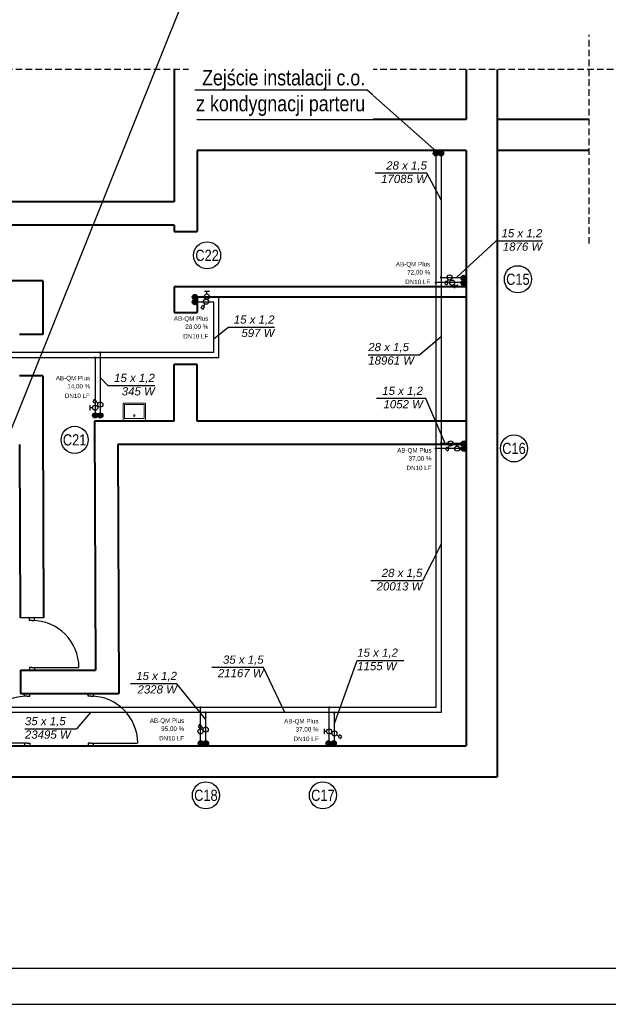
# Model space of a CAD drawing. Header units: millimetres. Extents: x 50532 to 99257, y 49161 to 61325.
# Tile 3 of 95: x 59245 to 60383, y 49161 to 51064. Entities that reach past the tile are written whole.
import ezdxf
from ezdxf import colors
from ezdxf.entities.mleader import LeaderData, LeaderLine
from ezdxf.enums import TextEntityAlignment as Align
from ezdxf.lldxf.tags import DXFTag
from ezdxf.math import Vec2, Vec3

# ---------------------------------------------------------------- set-up
doc = ezdxf.new("R2010")
doc.units = ezdxf.units.MM
doc.linetypes.add('DASHED', pattern=[19.05, 12.7, -6.35])
for name, color, linetype in [('CP_UCSSPEC', 8, 'Continuous'), ('IS_Opisy_działek_Therm', 7, 'SOLID'), ('IS_Text_Armatury_Therm', 7, 'Continuous'), ('IS_Text_Konstrukcji', 7, 'Continuous'), ('TABELKA', 7, 'Continuous')]:
    doc.layers.add(name, color=color, linetype=linetype)
for name, color, linetype, lineweight in [('gruba', 8, 'Continuous', 40), ('IS_KAN_OPIS', 7, 'Continuous', 30), ('IS_OPIS', 7, 'Continuous', 9), ('KRESKOWANIE', 9, 'Continuous', 0), ('PRZERYWANA', 8, 'DASHED', 30), ('średnia', 8, 'Continuous', 25)]:
    doc.layers.add(name, color=color, linetype=linetype, lineweight=lineweight)
doc.layers.add('IS_Armatura_Therm', color=7, linetype='SOLID', true_color=0x000000)
doc.layers.add('IS_Grafika', color=7, linetype='SOLID', true_color=0x000000)
doc.layers.add('IS_Powrót', color=5, linetype='DASH', lineweight=30, true_color=0x0000ff)
doc.layers.add('IS_Zasilanie', color=1, linetype='SOLID', lineweight=30, true_color=0xff0000)
doc.styles.add('ARIAL', font='ARIALN.TTF')
doc.styles.add('Arial Narrow_1', font='ARIALN.TTF')
doc.styles.add('CP_ATTR', font='romans.shx')
doc.styles.get("Standard").update_dxf_attribs({"font": 'GOTHIC.TTF'})
tags = doc.linetypes.add('DASH', pattern=[15, 10, -5]).pattern_tags.tags
tags[6:7] = [DXFTag(74, 4), DXFTag(75, 0), DXFTag(340, '0'), DXFTag(46, 0.0), DXFTag(50, 0.0), DXFTag(44, 0.0), DXFTag(45, 0.0)]
tags[4:5] = [DXFTag(74, 4), DXFTag(75, 0), DXFTag(340, '0'), DXFTag(46, 0.0), DXFTag(50, 0.0), DXFTag(44, 0.0), DXFTag(45, 0.0)]
tags = doc.linetypes.add('SOLID', pattern=[10, 10, 0]).pattern_tags.tags
tags[6:7] = [DXFTag(74, 4), DXFTag(75, 0), DXFTag(340, '0'), DXFTag(46, 0.0), DXFTag(50, 0.0), DXFTag(44, 0.0), DXFTag(45, 0.0)]
tags[4:5] = [DXFTag(74, 4), DXFTag(75, 0), DXFTag(340, '0'), DXFTag(46, 0.0), DXFTag(50, 0.0), DXFTag(44, 0.0), DXFTag(45, 0.0)]

# ---------------------------------------------------------------- blocks, each defined once
blk = doc.blocks.new('cp_insbp_1')
blk.add_point((0, 0))
at = {"style": 'CP_ATTR', "flags": 9}
for tag in ['FORM', 'TYPE', 'ID', 'WIDTH', 'HEIGHT', 'SYSTEM', 'VERSION', 'PIPE', 'OTHER']:
    blk.add_attdef(tag, text='', height=0.00005, dxfattribs=at).set_placement((-1, 1), align=Align.MIDDLE_LEFT)
blk = doc.blocks.new('cp_insbp_2')
blk.add_point((0, 0))
at = {"style": 'CP_ATTR', "flags": 9}
for tag in ['FORM', 'TYPE', 'ID', 'WIDTH', 'HEIGHT', 'SYSTEM', 'VERSION', 'PIPE', 'OTHER']:
    blk.add_attdef(tag, text='', height=0.00005, dxfattribs=at).set_placement((-1, 1), align=Align.MIDDLE_LEFT)
blk = doc.blocks.new('cp_insbp_3')
blk.add_point((0, 0))
at = {"style": 'CP_ATTR', "flags": 9}
for tag in ['OTHER', 'PIPE', 'VERSION', 'SYSTEM', 'HEIGHT', 'WIDTH', 'ID', 'TYPE', 'FORM']:
    blk.add_attdef(tag, text='', height=0.00005, dxfattribs=at).set_placement((-1, 1), align=Align.MIDDLE_LEFT)
blk = doc.blocks.new('2DARZ_115a_f5x525s')
for p, q in [((-21.5, 0), (21.5, 0)), ((-21.5, 0), (-21.5, -35)), ((21.5, 0), (21.5, -35)), ((-19, -5), (19, -5)), ((-19, -5), (-19, -32.5)), ((19, -5), (19, -32.5)), ((-21.5, -35), (21.5, -35)), ((-19, -32.5), (19, -32.5))]:
    blk.add_line(p, q)
blk.add_circle((0, -10.9), 1.75)
at = {"layer": 'CP_UCSSPEC', "xscale": 0.005, "yscale": 0.005, "zscale": 0.005}
for name, p in [('cp_insbp_2', (-21.5, 0)), ('cp_insbp_1', (0, 0)), ('cp_insbp_3', (21.5, 0))]:
    blk.add_blockref(name, p, dxfattribs=at)
at = {"style": 'CP_ATTR', "flags": 9}
for tag in ['OTHER', 'PRICE', 'WEIGHT', 'CHARACTER', 'ORDER-NO', 'PRODUCT-TYPE', 'ARTICLE', 'PRODUCER', 'NUMBER', 'GROUP', 'NAME']:
    blk.add_attdef(tag, text='', height=0.00005, dxfattribs=at).set_placement((-9.4, -1.2), align=Align.MIDDLE_LEFT)
blk = doc.blocks.new('G$CE5A29E02')
at = {"layer": 'gruba'}
for p, q in [((315.2, 555.9), (315.2, 300.2)), ((360.2, 555.9), (360.2, 459.2)), ((880.2, 555.9), (880.2, 459.2)), ((940.2, 555.9), (940.2, -810.8)), ((940.2, 555.9), (940.2, -810.8)), ((880.2, 459.2), (360.2, 459.2)), ((1118.1, 459.2), (940.2, 459.2)), ((880.2, 399.2), (360.2, 399.2)), ((360.2, 399.2), (360.2, 242.9)), ((880.2, 399.2), (880.2, -750.8)), ((1118.1, 399.2), (940.2, 399.2)), ((1118.1, 399.2), (940.2, 399.2)), ((315.2, 300.2), (-462.8, 300.2)), ((315.2, 255.2), (-462.8, 255.2)), ((315.2, 255.2), (315.2, 242.9)), ((315.2, 242.9), (360.2, 242.9)), ((61.4, 147.2), (-462.8, 147.2)), ((61.4, 147.2), (61.4, 43.9)), ((880.2, 136.2), (315.2, 136.2)), ((315.2, 136.2), (315.2, 86.2)), ((880.2, 116.2), (360.2, 116.2)), ((360.2, 116.2), (360.2, 86.2)), ((315.2, 86.2), (360.2, 86.2)), ((61.4, 43.9), (16.4, 43.9)), ((315.2, -123.8), (315.2, -14)), ((360.2, -14), (315.2, -14)), ((360.2, -123.8), (360.2, -14)), ((61.4, -36.1), (16.4, -36.1)), ((61.4, -36.1), (61.4, -123.8)), ((161.6, -123.8), (163.1, -604.8)), ((315.2, -123.8), (161.6, -123.8)), ((880.2, -123.8), (360.2, -123.8)), ((880.2, -168.8), (206.2, -168.8)), ((206.2, -168.8), (208.2, -649.8)), ((208, -585.8), (208.2, -585.8)), ((18.1, -604.8), (163.1, -604.8)), ((18.1, -604.8), (18.2, -650.2)), ((18.1, -650.2), (208.2, -649.8)), ((-462.8, -750.8), (880.2, -750.8)), ((-522.8, -810.8), (940.2, -810.8)), ((17.2, -810.8), (403.2, -810.8)), ((523.2, -810.8), (940.2, -810.8))]:
    blk.add_line(p, q, dxfattribs=at)
for points in [[(61.4, -123.8), (62.7, -503.9)], [(16.4, -168.8), (17.7, -504)]]:
    blk.add_lwpolyline(points, dxfattribs=at)
at = {"layer": 'PRZERYWANA'}
for p, q in [((1118.1, 219.5), (1118.1, 622.8)), ((1222, 555.9), (-835.3, 555.9))]:
    blk.add_line(p, q, dxfattribs=at)
at = {"layer": 'średnia'}
for p, q in [((62.7, -503.9), (17.7, -504)), ((35.6, -508.9), (35.6, -503.9)), ((40.6, -508.9), (35.6, -508.9)), ((40.6, -508.9), (45.6, -508.9)), ((45.6, -508.9), (45.6, -503.9)), ((40.5, -599.7), (35.5, -599.7)), ((35.5, -599.7), (35.5, -604.7)), ((40.5, -599.7), (45.5, -599.7)), ((40.5, -599.7), (130.5, -599.7)), ((45.5, -599.7), (45.5, -604.7)), ((26.2, -655.1), (26.2, -650.1)), ((31.2, -655.1), (26.2, -655.1)), ((31.2, -655.1), (36.2, -655.1)), ((36.2, -655.1), (36.2, -650.1)), ((149.2, -655.1), (149.2, -650.1)), ((154.2, -655.1), (149.2, -655.1)), ((154.2, -655.1), (159.2, -655.1)), ((159.2, -655.1), (159.2, -650.1)), ((31.2, -745.9), (-58.8, -745.9)), ((31.2, -745.9), (26.2, -745.9)), ((26.2, -745.9), (26.2, -750.9)), ((31.2, -745.9), (36.2, -745.9)), ((36.2, -745.9), (36.2, -750.9)), ((154.1, -745.9), (149.1, -745.9)), ((149.1, -745.9), (149.1, -750.9)), ((154.1, -745.9), (159.1, -745.9)), ((154.1, -745.9), (244.1, -745.9)), ((159.1, -745.9), (159.1, -750.9))]:
    blk.add_line(p, q, dxfattribs=at)
for centre, start, end in [((40.5, -599.7), 0, 89.9858), ((31.2, -745.9), 90.0142, 180), ((154.1, -745.9), 0, 89.9858)]:
    blk.add_arc(centre, 90.8, start, end, dxfattribs=at)
at = {"layer": 'KRESKOWANIE', "ltscale": 20, "rotation": 179.9999999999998}
blk.add_blockref('2DARZ_115a_f5x525s', (238.4, -123.8), dxfattribs=at)
blk = doc.blocks.new('_None')

msp = doc.modelspace()

# ---------------------------------------------------------------- hatches: boundary and pattern name
at = {"layer": 'IS_Grafika', "transparency": 33554687}
h = msp.add_hatch(color=7, dxfattribs=at)
h.dxf.hatch_style = 1
edge = h.paths.add_edge_path()
edge.add_arc((60059.8, 50805.1), 5, 0, 360)
edge = h.paths.add_edge_path()
edge.add_arc((60049.8, 50805.1), 5, 0, 360)
h = msp.add_hatch(color=7, dxfattribs=at)
h.dxf.hatch_style = 1
edge = h.paths.add_edge_path()
edge.add_arc((60103.5, 50554.6), 5, 0, 360)
edge = h.paths.add_edge_path()
edge.add_arc((60103.5, 50564.6), 5, 0, 360)
h = msp.add_hatch(color=7, dxfattribs=at)
h.dxf.hatch_style = 1
edge = h.paths.add_edge_path()
edge.add_arc((59583.8, 50517.7), 5, 0, 360)
edge = h.paths.add_edge_path()
edge.add_arc((59583.8, 50527.7), 5, 0, 360)
h = msp.add_hatch(color=7, dxfattribs=at)
h.dxf.hatch_style = 1
edge = h.paths.add_edge_path()
edge.add_arc((59401, 50298.8), 5, 0, 360)
edge = h.paths.add_edge_path()
edge.add_arc((59391, 50298.8), 5, 0, 360)
h = msp.add_hatch(color=7, dxfattribs=at)
h.dxf.hatch_style = 1
edge = h.paths.add_edge_path()
edge.add_arc((60103.6, 50234.4), 5, 0, 360)
edge = h.paths.add_edge_path()
edge.add_arc((60103.6, 50244.4), 5, 0, 360)
h = msp.add_hatch(color=7, dxfattribs=at)
h.dxf.hatch_style = 1
edge = h.paths.add_edge_path()
edge.add_arc((59605.3, 49665.2), 5, 0, 360)
edge = h.paths.add_edge_path()
edge.add_arc((59595.3, 49665.2), 5, 0, 360)
h = msp.add_hatch(color=7, dxfattribs=at)
h.dxf.hatch_style = 1
edge = h.paths.add_edge_path()
edge.add_arc((59852.3, 49665.2), 5, 0, 360)
edge = h.paths.add_edge_path()
edge.add_arc((59842.3, 49665.2), 5, 0, 360)
at = {"layer": 'IS_Opisy_działek_Therm'}
h = msp.add_hatch(color=1, dxfattribs=at)
edge = h.paths.add_edge_path()
edge.add_arc((60059.8, 50565.4), 2.4, 0, 360)
h = msp.add_hatch(color=1, dxfattribs=at)
edge = h.paths.add_edge_path()
edge.add_arc((59401, 50420.3), 2.4, 0, 360)
h = msp.add_hatch(color=1, dxfattribs=at)
edge = h.paths.add_edge_path()
edge.add_arc((60059.8, 50244.7), 2.4, 0, 360)
h = msp.add_hatch(color=1, dxfattribs=at)
edge = h.paths.add_edge_path()
edge.add_arc((59604.8, 49724.4), 2.4, 0, 360)
h = msp.add_hatch(color=1, dxfattribs=at)
edge = h.paths.add_edge_path()
edge.add_arc((59853.6, 49724.4), 2.4, 0, 360)
at = {"layer": 'IS_Powrót'}
h = msp.add_hatch(color=256, dxfattribs=at)
edge = h.paths.add_edge_path()
edge.add_arc((60049.8, 50555.4), 2.4, 0, 360)
h = msp.add_hatch(color=256, dxfattribs=at)
edge = h.paths.add_edge_path()
edge.add_arc((60049.8, 50234.7), 2.4, 0, 360)
h = msp.add_hatch(color=256, dxfattribs=at)
edge = h.paths.add_edge_path()
edge.add_arc((59594.8, 49734.4), 2.4, 0, 360)
h = msp.add_hatch(color=256, dxfattribs=at)
edge = h.paths.add_edge_path()
edge.add_arc((59843.6, 49734.4), 2.4, 0, 360)
at = {"layer": 'IS_Text_Armatury_Therm'}
h = msp.add_hatch(color=5, dxfattribs=at)
edge = h.paths.add_edge_path()
edge.add_arc((59391, 50410.3), 2.4, 0, 360)

# ---------------------------------------------------------------- linework, layer by layer
at = {"layer": 'IS_Armatura_Therm', "color": 1}
for p, q in [((60069.1, 50558), (60066.6, 50553.6)), ((60073.4, 50555.5), (60069.1, 50558)), ((60073.7, 50561.1), (60071.2, 50556.7)), ((60066.6, 50553.6), (60070.9, 50551.1)), ((60070.9, 50551.1), (60073.4, 50555.5)), ((59595.8, 50506.8), (59598.3, 50511.1)), ((59595.8, 50506.8), (59600.1, 50504.3)), ((59602.6, 50508.6), (59598.3, 50511.1)), ((59600.1, 50504.3), (59602.6, 50508.6)), ((59602.9, 50514.2), (59600.4, 50509.9)), ((59389.2, 50329.6), (59386.7, 50325.2)), ((59393.6, 50327.1), (59389.2, 50329.6)), ((59386.7, 50325.2), (59391.1, 50322.7)), ((59391.1, 50322.7), (59393.6, 50327.1)), ((59396.6, 50322.4), (59392.3, 50324.9)), ((60071.2, 50237.2), (60068.7, 50232.9)), ((60075.5, 50234.7), (60071.2, 50237.2)), ((60073, 50230.4), (60075.5, 50234.7)), ((60075.8, 50240.3), (60073.3, 50236)), ((60068.7, 50232.9), (60073, 50230.4)), ((59593, 49701.5), (59590.5, 49697.2)), ((59597.4, 49699), (59593, 49701.5)), ((59590.5, 49697.2), (59594.9, 49694.7)), ((59594.9, 49694.7), (59597.4, 49699)), ((59600.5, 49694.3), (59596.1, 49696.8)), ((59858, 49681.7), (59862.3, 49679.2)), ((59863.6, 49681.3), (59861.1, 49677)), ((59861.1, 49677), (59865.4, 49674.5)), ((59867.9, 49678.8), (59863.6, 49681.3)), ((59865.4, 49674.5), (59867.9, 49678.8))]:
    msp.add_line(p, q, dxfattribs=at)
at = {"layer": 'IS_Armatura_Therm'}
for p, q in [((59612.2, 50538.5), (59602.2, 50538.5)), ((59607.2, 50533.5), (59607.2, 50538.5)), ((60085, 50551.8), (60088.6, 50548.3)), ((60085, 50544.8), (60092.1, 50551.8)), ((59381, 50318.6), (59381, 50308.6)), ((59386, 50313.6), (59381, 50313.6)), ((60096.2, 50244.7), (60086.2, 50244.7)), ((60091.2, 50239.7), (60091.2, 50244.7)), ((59599.8, 49688.4), (59604.8, 49688.4)), ((59604.8, 49683.4), (59604.8, 49693.4)), ((59833.6, 49693.2), (59833.6, 49683.2)), ((59838.6, 49688.2), (59833.6, 49688.2))]:
    msp.add_line(p, q, dxfattribs=at)
at = {"layer": 'IS_Armatura_Therm', "color": 1}
for centre in [(60076.2, 50565.4), (59605.4, 50518.5), (59401, 50319.9), (60078.3, 50244.7), (59604.8, 49691.8), (59853.6, 49684.2)]:
    msp.add_ellipse(centre, major_axis=(5, 0), ratio=1, dxfattribs=at)
at = {"layer": 'IS_Armatura_Therm'}
for centre, major_axis in [((60081.5, 50555.4), (-3.54, -3.54)), ((59607.2, 50528.5), (5, 0)), ((59391, 50313.6), (5, 0)), ((60091.2, 50234.7), (5, 0)), ((59594.8, 49688.4), (5, 0)), ((59843.6, 49688.2), (5, 0))]:
    msp.add_ellipse(centre, major_axis=major_axis, ratio=1, dxfattribs=at)
at = {"layer": 'IS_Grafika'}
for centre in [(60049.8, 50805.1), (60059.8, 50805.1), (60103.5, 50564.6), (60103.5, 50554.6), (59583.8, 50527.7), (59583.8, 50517.7), (59391, 50298.8), (59401, 50298.8), (60103.6, 50244.4), (60103.6, 50234.4), (59595.3, 49665.2), (59605.3, 49665.2), (59842.3, 49665.2), (59852.3, 49665.2)]:
    msp.add_circle(centre, 5, dxfattribs=at)
at = {"layer": 'IS_Opisy_działek_Therm'}
for p, q in [((60032.5, 50766.7), (59932.6, 50766.7)), ((60059.8, 50715.6), (60032.5, 50766.7)), ((60089.6, 50565.4), (60165.6, 50635.8)), ((60255.5, 50635.8), (60165.6, 50635.8)), ((59620.5, 50446.6), (59647.8, 50468.9)), ((59737.8, 50468.9), (59647.8, 50468.9)), ((60059.8, 50450.7), (60019.1, 50415.7)), ((59919.1, 50415.7), (60019.1, 50415.7)), ((59401, 50371.8), (59416.5, 50356.2)), ((59506.4, 50356.2), (59416.5, 50356.2)), ((60030.4, 50331.2), (59934.9, 50331.2)), ((60068.1, 50244.7), (60030.4, 50331.2)), ((60059.8, 50050.3), (60023.8, 49979.3)), ((60023.8, 49979.3), (59923.8, 49979.3)), ((59853.6, 49703.2), (59897.7, 49825.1)), ((59897.7, 49825.1), (59987.6, 49825.1)), ((59716.8, 49811.6), (59616.8, 49811.6)), ((59757.5, 49724.4), (59716.8, 49811.6)), ((59549.2, 49780.2), (59459.3, 49780.2)), ((59604.8, 49711.1), (59549.2, 49780.2)), ((59382.2, 49724.4), (59355.2, 49692.9)), ((59255.3, 49692.9), (59355.2, 49692.9))]:
    msp.add_line(p, q, dxfattribs=at)
at = {"layer": 'IS_Powrót'}
for p, q in [((60049.8, 50805.1), (60049.8, 50555.4)), ((60049.8, 50555.4), (60049.8, 50234.7)), ((60102.6, 50555.4), (60050.2, 50555.4)), ((59630.5, 50527.7), (59583.8, 50527.7)), ((59630.5, 50410.3), (59630.5, 50527.7)), ((59381, 50410.3), (58834.1, 50410.3)), ((59630.5, 50410.3), (59381, 50410.3)), ((59391, 50410.3), (59391, 50301.1)), ((60102.2, 50234.7), (60049.8, 50234.7)), ((60049.8, 50234.7), (60049.8, 49734.4)), ((59594.8, 49734.4), (59086.6, 49734.4)), ((59594.8, 49666.5), (59594.8, 49734.4)), ((59843.6, 49734.4), (59594.8, 49734.4)), ((59843.6, 49666.4), (59843.6, 49734.4)), ((60049.8, 49734.4), (59843.6, 49734.4))]:
    msp.add_line(p, q, dxfattribs=at)
at = {"layer": 'IS_Text_Konstrukcji', "ltscale": 20}
for centre in [(59607.5, 50608.1), (60208.4, 50562), (59351.4, 50251.6), (60200.8, 50235.1), (59605.2, 49564.7), (59831.4, 49564.7)]:
    msp.add_circle(centre, 26.2, dxfattribs=at)
at = {"layer": 'IS_Zasilanie'}
for p, q in [((60059.8, 50805.1), (60059.8, 50565.4)), ((60059.8, 50565.4), (60059.8, 50244.7)), ((60059.8, 50565.4), (60100.6, 50565.4)), ((59620.5, 50517.7), (59582.3, 50517.7)), ((59620.5, 50420.3), (59620.5, 50517.7)), ((59391, 50420.3), (58824.1, 50420.3)), ((59620.5, 50420.3), (59391, 50420.3)), ((59401, 50420.3), (59401, 50329.2)), ((59401, 50329.2), (59401, 50300.8)), ((60101.8, 50244.7), (60059.8, 50244.7)), ((60059.8, 50244.7), (60059.8, 49724.4)), ((59604.8, 49724.4), (59096.6, 49724.4)), ((59604.8, 49666.4), (59604.8, 49724.4)), ((59853.6, 49724.4), (59604.8, 49724.4)), ((59853.6, 49665.2), (59853.6, 49724.4)), ((60059.8, 49724.4), (59853.6, 49724.4))]:
    msp.add_line(p, q, dxfattribs=at)
at = {"layer": 'TABELKA'}
for points in [[(57035.2, 49160.8), (62735.2, 49160.8), (62735.2, 52130.8), (57035.2, 52130.8)], [(57285.2, 49230.8), (62665.2, 49230.8), (62665.2, 52060.8), (57285.2, 52060.8)]]:
    msp.add_lwpolyline(points, close=True, dxfattribs=at)

# ---------------------------------------------------------------- block references
msp.add_blockref('G$CE5A29E02', (59228.4, 50411.4), dxfattribs=at)

# ---------------------------------------------------------------- texts
at = {"layer": 'IS_Opisy_działek_Therm', "char_height": 15.84}
for s, insert, attachment_point in [('\\fArial|b0|i1;28 x 1,5', (60032.5, 50771), 9), ('\\fArial|b0|i1;17085 W', (60032.5, 50763.8), 3), ('\\fArial|b0|i1;15 x 1,2', (60255.5, 50640.1), 9), ('\\fArial|b0|i1;1876 W', (60255.5, 50632.9), 3), ('\\fArial|b0|i1;15 x 1,2', (59737.8, 50473.3), 9), ('\\fArial|b0|i1;597 W', (59737.8, 50466.1), 3), ('\\fArial|b0|i1;28 x 1,5', (59919.1, 50420.1), 7), ('\\fArial|b0|i1;18961 W', (59919.1, 50412.9), 1), ('\\fArial|b0|i1;15 x 1,2', (59506.4, 50360.5), 9), ('\\fArial|b0|i1;345 W', (59506.4, 50353.3), 3), ('\\fArial|b0|i1;15 x 1,2', (60024.8, 50335.6), 9), ('{\\fArial|b0|i1|c0|p0;1052 W}', (60024.8, 50328.4), 3), ('\\fArial|b0|i1;28 x 1,5', (60023.8, 49983.6), 9), ('\\fArial|b0|i1;20013 W', (60023.8, 49976.4), 3), ('\\fArial|b0|i1;15 x 1,2', (59897.7, 49829.5), 7), ('\\fArial|b0|i1;35 x 1,5', (59716.8, 49816), 9), ('\\fArial|b0|i1;1155 W', (59897.7, 49822.3), 1), ('\\fArial|b0|i1;15 x 1,2', (59549.2, 49784.5), 9), ('\\fArial|b0|i1;21167 W', (59716.8, 49808.8), 3), ('\\fArial|b0|i1;2328 W', (59549.2, 49777.3), 3), ('\\fArial|b0|i1;35 x 1,5', (59255.3, 49697.2), 7), ('\\fArial|b0|i1;23495 W', (59255.3, 49690), 1)]:
    msp.add_mtext(s, dxfattribs=dict(at, insert=insert, attachment_point=attachment_point))
at = {"layer": 'IS_Text_Armatury_Therm', "linetype": 'SOLID', "char_height": 8.64}
for s, insert, attachment_point in [('\\fArial|b0|i0;AB-QM Plus', (60038.8, 50584.4), 9), ('\\fArial|b0|i0;72,00 %', (60038.8, 50569.5), 9), ('\\fArial|b0|i0;DN10 LF  ', (60038.8, 50552.5), 9), ('\\fArial|b0|i0;AB-QM Plus', (59609.7, 50479.3), 9), ('\\fArial|b0|i0;28,00 %', (59609.7, 50464.4), 9), ('\\fArial|b0|i0;DN10 LF  ', (59609.7, 50447.4), 9), ('\\fArial|b0|i0;AB-QM Plus', (59314.9, 50364.3), 7), ('\\fArial|b0|i0;14,00 %', (59337.2, 50349.4), 7), ('\\fArial|b0|i0;DN10 LF  ', (59332.5, 50332.4), 7), ('\\fArial|b0|i0;AB-QM Plus', (60041.4, 50224.7), 9), ('\\fArial|b0|i0;37,00 %', (60041.4, 50209.9), 9), ('\\fArial|b0|i0;DN10 LF  ', (60041.4, 50192.9), 9), ('\\fArial|b0|i0;AB-QM Plus', (59563.1, 49702.3), 9), ('\\fArial|b0|i0;AB-QM Plus', (59822.9, 49701.2), 9), ('\\fArial|b0|i0;95,00 %', (59563.1, 49687.5), 9), ('\\fArial|b0|i0;37,00 %', (59822.9, 49686.3), 9), ('\\fArial|b0|i0;DN10 LF  ', (59563.1, 49670.5), 9), ('\\fArial|b0|i0;DN10 LF  ', (59822.9, 49669.3), 9)]:
    msp.add_mtext(s, dxfattribs=dict(at, insert=insert, attachment_point=attachment_point))
at = {"layer": 'IS_Text_Konstrukcji', "ltscale": 20, "style": 'Arial Narrow_1'}
for s, p in [('C22', (59607.5, 50608.1)), ('C15', (60208.4, 50562)), ('C21', (59351.4, 50251.6)), ('C16', (60200.8, 50235.1)), ('C18', (59605.2, 49564.7)), ('C17', (59831.4, 49564.7))]:
    msp.add_text(s, height=21.6, dxfattribs=at).set_placement(p, align=Align.MIDDLE_CENTER)

# ---------------------------------------------------------------- next in the draw order: leaders
at = {"layer": 'IS_OPIS'}
ml = msp.add_multileader_mtext('Standard', dxfattribs=at)
ml.set_content('{\\C250;\\c3355443;Zejście instalacji c.o. z kondygnacji parteru}', color=256, style='ARIAL')
ml.set_leader_properties(color=256)
ml.build(insert=Vec2(0, 0))
ml.multileader.update_dxf_attribs({"text_left_attachment_type": 6, "text_right_attachment_type": 6, "dogleg_length": 3, "arrow_head_size": 4.5})
ctx = ml.context
ctx.base_point, ctx.char_height, ctx.arrow_head_size, ctx.landing_gap_size, ctx.plane_origin = Vec3(59588.5, 50927.6), 30, 4.5, 1.12, Vec3(58696.2, 50765.4)
ctx.left_attachment, ctx.right_attachment, ctx.text_align_type, ctx.attachment_type = 6, 6, 2, 2
notes = []
notes.append((ctx, [(0, (1, 1, 0), (59917.2, 50927.6), (-1, 0), 3, [(0, [(60054.8, 50805.1)], 0, [])])]))
ctx.mtext.insert, ctx.mtext.width, ctx.mtext.alignment, ctx.mtext.flow_direction = Vec3(59913.1, 50966.6), 326.062, 3, 5
ctx.mtext.has_bg_fill, ctx.mtext.bg_color, ctx.mtext.bg_scale_factor, ctx.mtext.bg_transparency, ctx.mtext.use_window_bg_color = 1, -1027028792, 1.5, 0, 1
for ctx, leaders in notes:
    for number, flags, end, landing, length, lines in leaders:
        leader = LeaderData()
        leader.index, (leader.has_last_leader_line, leader.has_dogleg_vector, leader.attachment_direction) = number, flags
        leader.last_leader_point, leader.dogleg_vector, leader.dogleg_length = Vec3(end), Vec3(landing), length
        for number, points, colour, breaks in lines:
            line = LeaderLine()
            line.index, line.vertices, line.color, line.breaks = number, Vec3.list(points), colors.encode_raw_color(colour), breaks
            leader.lines.append(line)
        ctx.leaders.append(leader)

# ---------------------------------------------------------------- next in the draw order: leaders
at = {"layer": 'IS_KAN_OPIS', "color": 212}
ml = msp.add_multileader_mtext('Standard', dxfattribs=at)
ml.set_content('{\\C256;Systemowy komin spalinowy z kanałem wentylacji grawitacyjnej %%C200}', color=212, style='ARIAL')
ml.set_leader_properties(color=212)
ml.set_arrow_properties(name='NONE')
ml.build(insert=Vec2(0, 0))
ml.multileader.update_dxf_attribs({"text_left_attachment_type": 6, "text_right_attachment_type": 6, "dogleg_length": 5, "arrow_head_size": 3})
ctx = ml.context
ctx.base_point, ctx.char_height, ctx.arrow_head_size, ctx.landing_gap_size, ctx.plane_origin = Vec3(59633.7, 51267.8), 30, 3, 1, Vec3(59956.1, 50012)
ctx.left_attachment, ctx.right_attachment = 6, 6
notes = []
notes.append((ctx, [(0, (1, 1, 0), (59628.7, 51267.8), (1, 0), 5, [(0, [(59211.3, 50227.8)], 0, [])])]))
ctx.mtext.insert, ctx.mtext.width, ctx.mtext.flow_direction = Vec3(59634.7, 51307.2), 675.311, 5
for ctx, leaders in notes:
    for number, flags, end, landing, length, lines in leaders:
        leader = LeaderData()
        leader.index, (leader.has_last_leader_line, leader.has_dogleg_vector, leader.attachment_direction) = number, flags
        leader.last_leader_point, leader.dogleg_vector, leader.dogleg_length = Vec3(end), Vec3(landing), length
        for number, points, colour, breaks in lines:
            line = LeaderLine()
            line.index, line.vertices, line.color, line.breaks = number, Vec3.list(points), colors.encode_raw_color(colour), breaks
            leader.lines.append(line)
        ctx.leaders.append(leader)

doc.saveas('drawing.dxf')
